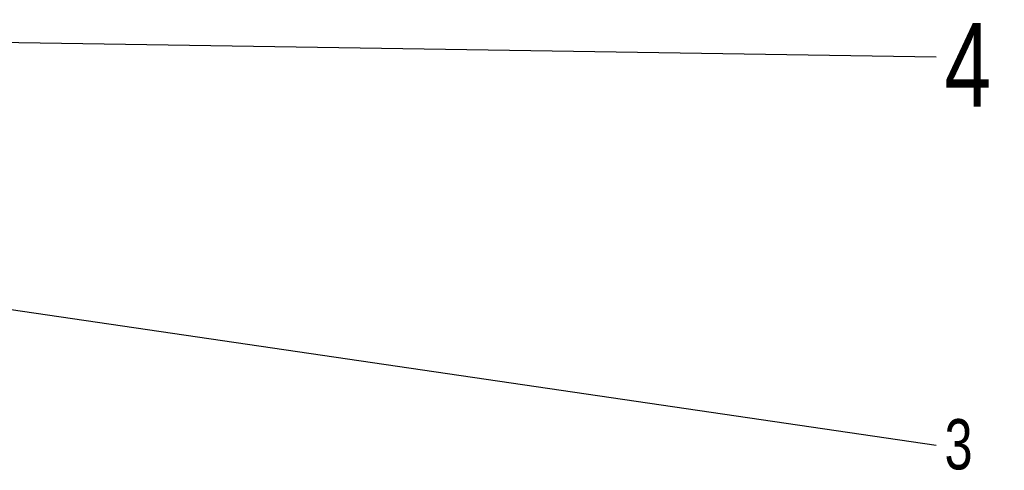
# Model space of a CAD drawing. Header units: millimetres. Extents: x 15 to 836, y 5 to 589.
# Tile 17 of 24: x 475 to 544, y 365 to 396. Entities that reach past the tile are written whole.
import ezdxf

# ---------------------------------------------------------------- set-up
doc = ezdxf.new("R2010")
doc.units = ezdxf.units.MM
doc.styles.add('SLDTEXTSTYLE0', font='TXT', dxfattribs={"width": 0.75})
doc.dimstyles.new('SLDDIMSTYLE0', dxfattribs={"dimtxt": 0.18, "dimasz": 3.556, "dimexe": 0, "dimexo": 0.0625, "dimgap": 0, "dimtad": 0, "dimtih": 1, "dimtoh": 1, "dimdec": 0, "dimrnd": 1e-09, "dimzin": 0, "dimdsep": 46, "dimtxsty": 'Standard', "dimsah": 1, "dimcen": 0.09, "dimadec": 0, "dimazin": 0, "dimtfac": 3.556, "dimtdec": 0, "dimtofl": 0, "dimtmove": 0, "dimatfit": 3, "dimfxl": 1, "dimfrac": 2, "dimtolj": 1, "dimtzin": 0, "dimarcsym": 0})

# ---------------------------------------------------------------- blocks, each defined once
blk = doc.blocks.new('SW_NOTE_2')
at = {"color": 0, "linetype": 'Continuous', "lineweight": 0, "insert": (0.582, 1.81), "char_height": 3.5, "attachment_point": 1, "style": 'SLDTEXTSTYLE0'}
blk.add_mtext('3', dxfattribs=at)
blk = doc.blocks.new('SW_NOTE_3')
at = {"color": 0, "linetype": 'Continuous', "lineweight": 0, "insert": (0.582, 2.367), "char_height": 5.821, "attachment_point": 1, "style": 'SLDTEXTSTYLE0'}
blk.add_mtext('4', dxfattribs=at)

msp = doc.modelspace()

# ---------------------------------------------------------------- block references
at = {"color": 7, "linetype": 'Continuous', "lineweight": 0}
for name, p in [('SW_NOTE_3', (539.264, 393.327)), ('SW_NOTE_2', (539.264, 366.304))]:
    msp.add_blockref(name, p, dxfattribs=at)

# ---------------------------------------------------------------- leaders
for points in [[(407.642, 395.39), (539.264, 393.327)], [(408.218, 385.496), (539.264, 366.304)]]:
    msp.add_leader(points, dimstyle='SLDDIMSTYLE0', dxfattribs=at)

doc.saveas('drawing.dxf')
